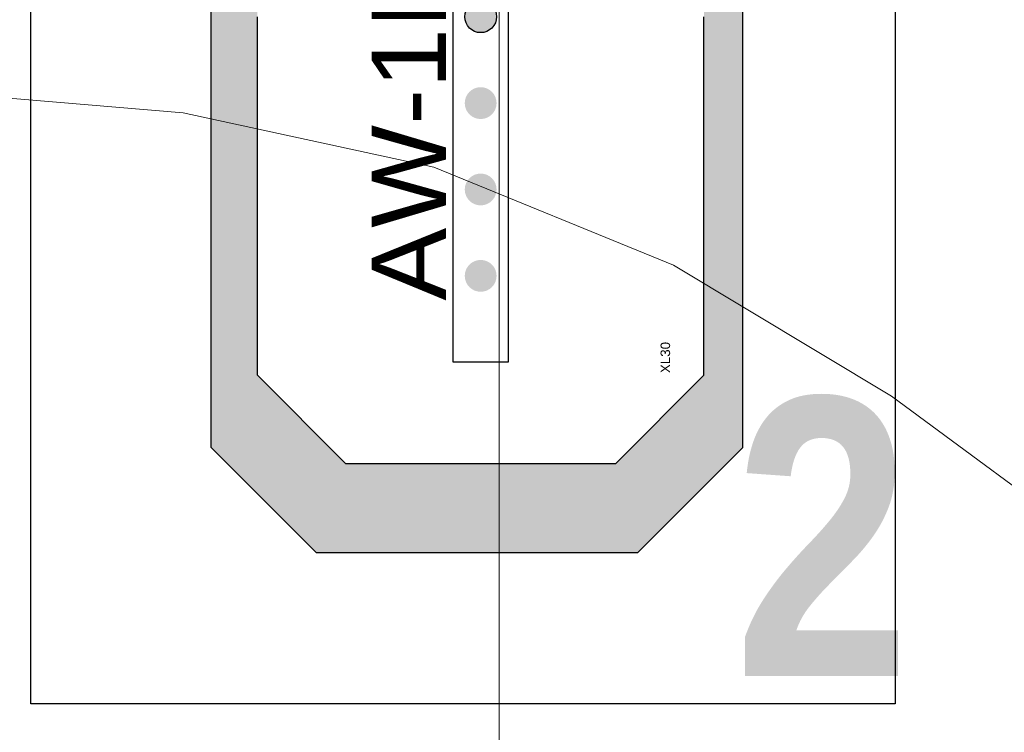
# Model space of a CAD drawing. Header units: centimetres. Extents: x -16053 to 7031, y -7778 to 254.
# Tile 39 of 256: x -10725 to -10672, y -4814 to -4776. Entities that reach past the tile are written whole.
import ezdxf
from ezdxf.enums import TextEntityAlignment as Align

# ---------------------------------------------------------------- set-up
doc = ezdxf.new("R2010")
doc.units = ezdxf.units.CM
doc.header["$MEASUREMENT"] = 0
for name, color, linetype in [('2DE_TXTPFN', 151, 'CONTINUOUS'), ('AX - OPRAWY  EWAKUACYJNE', 1, 'CONTINUOUS'), ('OPISY ELEKTRYCZNE', 120, 'CONTINUOUS')]:
    doc.layers.add(name, color=color, linetype=linetype)
doc.layers.add('AX - ADRESACJA', color=4, linetype='CONTINUOUS', lineweight=5)
doc.layers.add('konstrukcja', color=250, linetype='CONTINUOUS', lineweight=15)
doc.styles.add('ARIAL 1.0', font='txt')
doc.styles.add('RNN', font='txt', dxfattribs={"width": 1.1})
doc.styles.add('ROMANS', font='simplex.shx', dxfattribs={"width": 0.8})

# ---------------------------------------------------------------- blocks, each defined once
blk = doc.blocks.new('AX - XL30')
at = {"layer": 'AX - OPRAWY  EWAKUACYJNE', "color": 251, "style": 'ARIAL 1.0'}
blk.add_text('XL30', height=0.686, dxfattribs=at).set_placement((-1.024, -0.459))
blk = doc.blocks.new('XL30')
at = {"layer": 'AX - OPRAWY  EWAKUACYJNE'}
h = blk.add_hatch(color=256, dxfattribs=at)
h.paths.add_polyline_path([(-31.001, -18.871), (-0.285, -18.871), (30.432, -18.871), (37.994, -11.309), (37.994, 11.845), (30.432, 19.408), (-0.285, 19.408), (-31.001, 19.408), (-38.564, 11.845), (-38.564, -11.309)])
h.paths.add_polyline_path([(-32.154, -9.725), (-25.802, -16.077), (0, -16.077), (25.802, -16.077), (32.154, -9.725), (32.154, 9.725), (25.802, 16.077), (0, 16.077), (-25.802, 16.077), (-32.154, 9.725)], flags=16)
h = blk.add_hatch(color=256, dxfattribs=at)
edge = h.paths.add_edge_path()
edge.add_arc((-18.65, 0), 1.146, 0, 360)
h = blk.add_hatch(color=256, dxfattribs=at)
edge = h.paths.add_edge_path()
edge.add_arc((-12.433, 0), 1.146, 0, 360)
h = blk.add_hatch(color=256, dxfattribs=at)
edge = h.paths.add_edge_path()
edge.add_arc((-6.217, 0), 1.146, 0, 360)
h = blk.add_hatch(color=256, dxfattribs=at)
edge = h.paths.add_edge_path()
edge.add_arc((0, 0), 1.146, 0, 360)
for p, q in [((-38.564, 11.845), (-31.001, 19.408)), ((-31.001, 19.408), (-0.285, 19.408)), ((-0.285, 19.408), (30.432, 19.408)), ((-32.154, 9.725), (-25.802, 16.077)), ((-25.802, 16.077), (0, 16.077)), ((-38.564, 11.845), (-38.564, -11.309)), ((-32.154, 9.725), (-32.154, -9.725)), ((-24.866, 1.985), (24.866, 1.985)), ((-24.866, -1.985), (-24.866, 1.985)), ((24.866, -1.985), (-24.866, -1.985)), ((-32.154, -9.725), (-25.802, -16.077)), ((-38.564, -11.309), (-31.001, -18.871)), ((-25.802, -16.077), (0, -16.077)), ((-31.001, -18.871), (-0.285, -18.871)), ((-0.285, -18.871), (30.432, -18.871))]:
    blk.add_line(p, q, dxfattribs=at)
blk.add_circle((0, 0), 1.146, dxfattribs=at)
blk.add_blockref('AX - XL30', (-24.622, -13.178), dxfattribs=at)
at = {"layer": 'AX - ADRESACJA', "style": 'ROMANS', "width": 0.8, "flags": 4}
blk.add_attdef('AX_ADRES', text='', height=20, dxfattribs=at).set_placement((-2.401, -42.734), align=Align.MIDDLE)
at = {"layer": 'AX - OPRAWY  EWAKUACYJNE', "style": 'ROMANS', "width": 0.8, "flags": 13}
blk.add_attdef('TYP', (-25.554, -14.152), '', height=0.2, dxfattribs=at)

msp = doc.modelspace()

# ---------------------------------------------------------------- linework, layer by layer
at = {"layer": 'AX - OPRAWY  EWAKUACYJNE'}
msp.add_lwpolyline([(-10724.185, -4812.609), (-10724.185, -4738.334), (-10677.509, -4738.334), (-10677.509, -4812.609)], close=True, dxfattribs=at)
at = {"layer": 'konstrukcja', "linetype": 'Continuous'}
for points in [[(-10698.899, -4582.965), (-10698.899, -4910.163)], [(-10730.089, -4779.519), (-10715.965, -4780.696), (-10702.43, -4783.638), (-10689.484, -4788.935), (-10677.714, -4795.997), (-10666.533, -4804.235), (-10657.705, -4814.24), (-10650.644, -4825.421), (-10644.759, -4837.779), (-10641.816, -4850.726), (-10640.639, -4864.261)]]:
    msp.add_lwpolyline(points, dxfattribs=at)

# ---------------------------------------------------------------- block references
at = {"layer": 'AX - OPRAWY  EWAKUACYJNE', "color": 2, "xscale": 0.75, "yscale": 0.75, "zscale": 0.75, "rotation": 90}
msp.add_blockref('XL30', (-10699.892, -4775.517), dxfattribs=at)

# ---------------------------------------------------------------- texts
at = {"layer": '2DE_TXTPFN', "insert": (-10686.222, -4796.097), "char_height": 15, "width": 9.50845, "attachment_point": 1}
msp.add_mtext('{\\fArial Narrow|b1|i0|c238|p34;2\\P}', dxfattribs=at)
at = {"layer": 'OPISY ELEKTRYCZNE', "linetype": 'Continuous', "style": 'RNN', "width": 1.1}
msp.add_text('AW-1H/AT', height=4, rotation=90, dxfattribs=at).set_placement((-10701.773, -4790.838))

doc.saveas('drawing.dxf')
